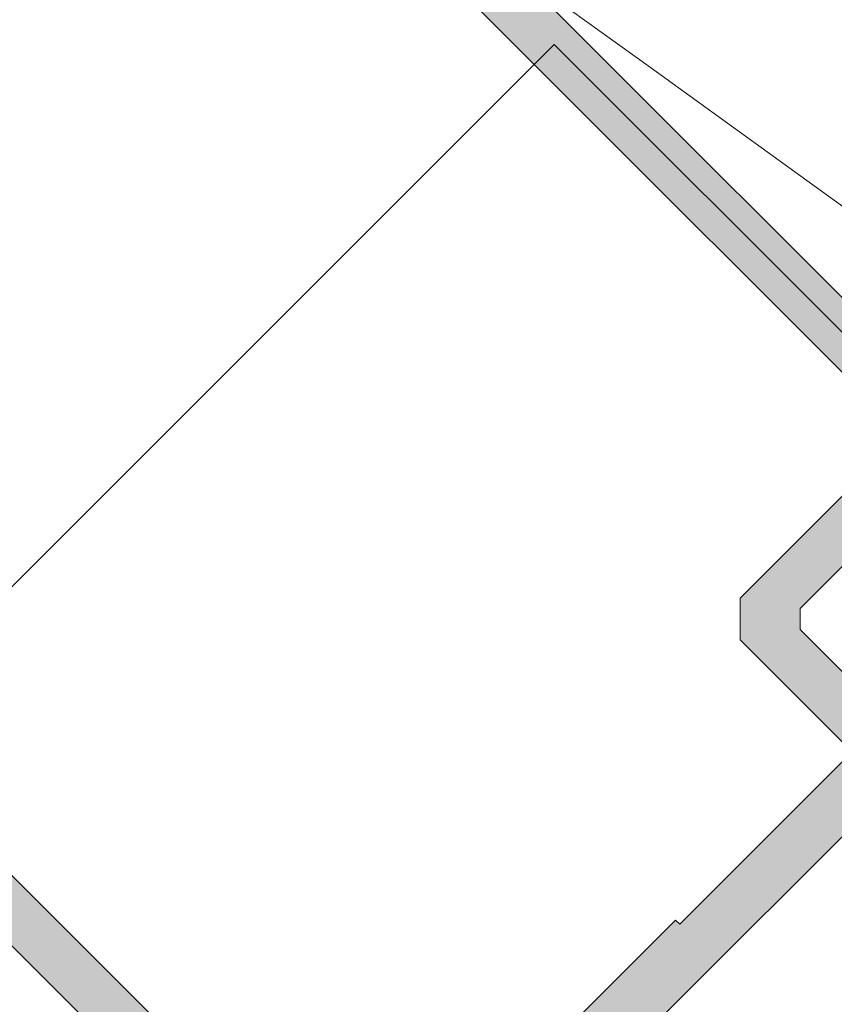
# Model space of a CAD drawing. Header units: metres. Extents: x -115250 to 1551995, y -140807 to 374743.
# Tile 109 of 205: x 114502 to 114530, y 78879 to 78912. Entities that reach past the tile are written whole.
import ezdxf

# ---------------------------------------------------------------- set-up
doc = ezdxf.new("R2010")
doc.units = ezdxf.units.M
doc.header["$LTSCALE"] = 100
doc.linetypes.add('0103aDVOJČERCHOVANÁ', pattern=[6.199999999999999, 3, -1, 0.1, -1, 0.1, -1])
doc.linetypes.add('{ Wide Dash }', pattern=[12, 4, -2, 4, -2])
for name, color, linetype, lineweight in [('010-pomocna', 30, 'Continuous', 15), ('910-dvere', 7, 'Continuous', 15), ('910-tenka', 4, 'Continuous', 15), ('MB-profile', 7, 'Continuous', 9)]:
    doc.layers.add(name, color=color, linetype=linetype, lineweight=lineweight)

# ---------------------------------------------------------------- blocks, each defined once
blk = doc.blocks.new('K518730X')
at = {"layer": 'MB-profile'}
h = blk.add_hatch(color=256, dxfattribs=at)
h.paths.add_polyline_path([(-44, 76.99999999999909), (-44.5, 76.49999999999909), (-44.5, 68.49999999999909), (-45, 67.99999999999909), (-53.5, 67.99999999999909), (-54, 67.49999999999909), (-54, 67.09999999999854), (-53.5, 66.59999999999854), (-50.99999999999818, 66.59999999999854), (-50.99999999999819, 54.19999999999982), (-50.80000000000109, 53.99999999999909), (-51, 53.79999999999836), (-51, 41.15416576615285), (-50.97924229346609, 41.02309080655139), (-50.64202002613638, 39.98509450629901), (-50.78234604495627, 39.62976612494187), (-50.93716841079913, 39.37761331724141), (-50.98962215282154, 37.87715251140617), (-50.57259635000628, 37.59051552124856), (-48.38675626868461, 38.5182525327), (-48.23666840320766, 38.65820121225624), (-48.10000000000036, 38.9264030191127), (-48.10000000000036, 39.02057713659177), (-48.14019237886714, 39.17057713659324), (-48.27424307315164, 39.40275974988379), (-48.36654881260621, 39.39792566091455), (-48.54474689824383, 39.48873048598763), (-49.48644189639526, 40.93893305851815), (-49.19763482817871, 41.39999999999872), (-45.10000000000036, 41.39999999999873), (-44.80000000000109, 41.09999999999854), (-44.80000000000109, 40.7947607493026), (-45.20911553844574, 40.12440380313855), (-45.75577489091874, 39.17756203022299), (-45.60000004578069, 38.89999999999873), (-42.8000000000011, 38.89999999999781), (-42.60000000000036, 39.09999999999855), (-42.60000000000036, 41.19999999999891), (-42.39999999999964, 41.39999999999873), (-14.47364070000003, 41.39999999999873), (-13.62004909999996, 40.92094279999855), (-12.86326070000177, 39.68090579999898), (-12.67904400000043, 39.37905719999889), (-11.82545331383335, 38.89999999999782), (-10.39999995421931, 38.89999999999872), (-10.24422510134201, 39.17756204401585), (-10.79088417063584, 40.12440332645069), (-11.20000000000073, 40.7947607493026), (-11.20000000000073, 41.09999999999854), (-10.89999999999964, 41.39999999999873), (-6.802365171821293, 41.39999999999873), (-6.513558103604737, 40.93893305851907), (-7.455253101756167, 39.48873048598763), (-7.76818754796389, 39.32926773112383), (-7.859807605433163, 39.17057713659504), (-7.899999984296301, 39.0205771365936), (-7.899999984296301, 38.92640298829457), (-7.763331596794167, 38.65820121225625), (-7.61324373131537, 38.51825253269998), (-5.427403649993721, 37.59051552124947), (-5.010377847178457, 37.87715251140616), (-5.062831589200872, 39.37761331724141), (-5.217653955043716, 39.62976612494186), (-5.357979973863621, 39.98509450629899), (-5.02075770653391, 41.0230908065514), (-5, 41.2383635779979), (-5.000000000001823, 55.39999999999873), (0, 55.39999999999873), (-3.552713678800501e-15, 58.59807621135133), (-1.500000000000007, 58.99999999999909), (-2, 58.99999999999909), (-2, 56.99999999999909), (-5, 56.99999999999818), (-5.000000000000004, 65.79999999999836), (-5.199999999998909, 65.99999999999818), (-4.999999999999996, 66.19999999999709), (-5, 74.99999999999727), (-2, 74.99999999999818), (-2, 72.99999999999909), (-1.500000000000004, 72.99999999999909), (0, 73.40192378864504), (0, 76.99999999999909)])
h.paths.add_polyline_path([(-7.100000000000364, 75.199999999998), (-6.600000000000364, 74.699999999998), (-6.600000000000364, 68.199999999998), (-7.100000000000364, 67.699999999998), (-7.600000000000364, 67.699999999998), (-8.100000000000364, 67.199999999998), (-8.100000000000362, 66.29999999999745), (-6.600000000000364, 66.29999999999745), (-6.60000000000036, 43.09999999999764), (-49.19999999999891, 43.09999999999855), (-49.19999999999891, 49.99999999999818), (-49, 49.99999999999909), (-49, 57.99999999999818), (-49.19999999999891, 57.99999999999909), (-49.19999999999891, 66.29999999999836), (-43.80000000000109, 66.29999999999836), (-42.80000000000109, 67.29999999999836), (-42.80000000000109, 74.699999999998), (-42.30000000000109, 75.199999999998)], flags=16)
for points in [[(-42.39999999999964, 41.39999999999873), (-14.47364070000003, 41.39999999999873)], [(0, 76.99999999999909), (-44, 76.99999999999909)], [(-44.5, 76.49999999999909), (-44.5, 68.49999999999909), (-45, 67.99999999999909), (-53.5, 67.99999999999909)], [(-50.99999999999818, 66.59999999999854), (-50.99999999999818, 54.19999999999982)]]:
    blk.add_lwpolyline(points, dxfattribs=at)
blk.add_lwpolyline([(-42.30000000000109, 75.199999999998), (-7.100000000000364, 75.199999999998), (-6.600000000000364, 74.699999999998), (-6.600000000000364, 68.199999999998), (-7.100000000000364, 67.699999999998), (-7.600000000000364, 67.699999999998), (-8.100000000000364, 67.199999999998), (-8.100000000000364, 66.29999999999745), (-6.600000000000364, 66.29999999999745), (-6.600000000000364, 43.09999999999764), (-49.19999999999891, 43.09999999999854), (-49.19999999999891, 49.99999999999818), (-49, 49.99999999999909), (-49, 57.99999999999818), (-49.19999999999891, 57.99999999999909), (-49.19999999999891, 66.29999999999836), (-43.80000000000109, 66.29999999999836), (-42.80000000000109, 67.29999999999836), (-42.80000000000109, 74.699999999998)], close=True, dxfattribs=at)
blk = doc.blocks.new('K718730X')
at = {"layer": 'MB-profile'}
h = blk.add_hatch(color=256, dxfattribs=at)
h.paths.add_polyline_path([(44, 0), (44.5, 0.5), (44.5, 8.5), (45, 9), (53.5, 9), (54, 9.499999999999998), (54, 9.900000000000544), (53.5, 10.40000000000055), (50.99999999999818, 10.40000000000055), (50.99999999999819, 22.79999999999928), (50.80000000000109, 23), (51, 23.20000000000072), (51, 35.8458342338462), (50.97924229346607, 35.97690919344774), (50.64202002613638, 37.01490549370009), (50.78234604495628, 37.37023387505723), (50.93716841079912, 37.62238668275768), (50.98962215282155, 39.12284748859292), (50.57259635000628, 39.40948447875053), (48.38675626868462, 38.48174746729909), (48.23666840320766, 38.34179878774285), (48.10000000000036, 38.07359698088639), (48.10000000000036, 37.97942286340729), (48.14019237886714, 37.8294228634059), (48.27424307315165, 37.59724025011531), (48.3665488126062, 37.60207433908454), (48.54474689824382, 37.51126951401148), (49.48644189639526, 36.06106694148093), (49.19763482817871, 35.60000000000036), (45.10000000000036, 35.60000000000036), (44.80000000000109, 35.90000000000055), (44.80000000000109, 36.1209258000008), (44.84392260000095, 36.2772087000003), (45.2091155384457, 36.87559619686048), (45.75577489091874, 37.82243796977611), (45.60000004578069, 38.10000000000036), (42.80000000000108, 38.10000000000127), (42.60000000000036, 37.90000000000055), (42.60000000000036, 35.80000000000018), (42.39999999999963, 35.60000000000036), (14.47364070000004, 35.60000000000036), (13.62004909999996, 36.07905720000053), (12.86326070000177, 37.31909420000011), (12.67904400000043, 37.62094280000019), (11.82545331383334, 38.10000000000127), (10.39999995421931, 38.10000000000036), (10.24422510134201, 37.82243795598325), (10.79088417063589, 36.87559667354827), (11.15607740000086, 36.27720870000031), (11.20000000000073, 36.1209258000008), (11.20000000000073, 35.90000000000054), (10.89999999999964, 35.60000000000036), (6.802365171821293, 35.60000000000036), (6.513558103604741, 36.06106694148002), (7.455253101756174, 37.51126951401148), (7.633451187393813, 37.60207433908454), (7.725756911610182, 37.59724025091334), (7.859807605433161, 37.82942286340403), (7.899999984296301, 37.97942286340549), (7.899999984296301, 38.07359701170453), (7.763331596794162, 38.34179878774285), (7.613243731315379, 38.48174746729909), (5.427403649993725, 39.40948447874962), (5.010377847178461, 39.12284748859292), (5.062831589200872, 37.62238668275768), (5.217653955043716, 37.37023387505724), (5.357979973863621, 37.0149054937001), (5.02075770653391, 35.97690919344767), (5, 35.76163642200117), (5.000000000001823, 21.60000000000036), (0, 21.60000000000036), (0, 18.40192378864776), (1.5, 18), (2, 18), (2, 20), (5, 20.00000000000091), (4.999999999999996, 11.20000000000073), (5.199999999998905, 11.00000000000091), (5, 10.800000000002), (5, 2.000000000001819), (2, 2.000000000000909), (2, 4), (1.500000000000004, 4), (0, 3.598076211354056), (-3.552713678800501e-15, -5.551115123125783e-17)])
h.paths.add_polyline_path([(7.100000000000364, 1.800000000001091), (6.600000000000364, 2.300000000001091), (6.600000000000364, 8.800000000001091), (7.100000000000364, 9.300000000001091), (7.600000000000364, 9.300000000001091), (8.100000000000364, 9.800000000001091), (8.100000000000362, 10.70000000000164), (6.600000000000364, 10.70000000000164), (6.60000000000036, 33.90000000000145), (49.19999999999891, 33.90000000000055), (49.19999999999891, 27.00000000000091), (49, 27), (49, 19.00000000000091), (49.19999999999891, 19), (49.19999999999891, 10.70000000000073), (43.80000000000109, 10.70000000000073), (42.80000000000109, 9.70000000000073), (42.80000000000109, 2.300000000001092), (42.30000000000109, 1.800000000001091)], flags=16)
for points in [[(42.39999999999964, 35.60000000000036), (14.47364070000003, 35.60000000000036)], [(0, 0), (44, 0)], [(44.5, 0.5), (44.5, 8.5), (45, 9), (53.5, 9)], [(50.99999999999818, 10.40000000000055), (50.99999999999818, 22.79999999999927)]]:
    blk.add_lwpolyline(points, dxfattribs=at)
blk.add_lwpolyline([(42.30000000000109, 1.800000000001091), (7.100000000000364, 1.800000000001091), (6.600000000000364, 2.300000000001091), (6.600000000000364, 8.800000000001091), (7.100000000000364, 9.300000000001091), (7.600000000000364, 9.300000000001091), (8.100000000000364, 9.800000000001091), (8.100000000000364, 10.70000000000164), (6.600000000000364, 10.70000000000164), (6.600000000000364, 33.90000000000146), (49.19999999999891, 33.90000000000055), (49.19999999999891, 27.00000000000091), (49, 27), (49, 19.00000000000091), (49.19999999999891, 19), (49.19999999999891, 10.70000000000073), (43.80000000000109, 10.70000000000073), (42.80000000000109, 9.700000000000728), (42.80000000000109, 2.300000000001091)], close=True, dxfattribs=at)

msp = doc.modelspace()

# ---------------------------------------------------------------- linework, layer by layer
at = {"layer": '010-pomocna', "color": 0, "linetype": '{ Wide Dash }', "flags": 128}
for points in [[(116926.6947612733, 73944.27515027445), (116926.6947612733, 74409.31818544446, 0.4142161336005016), (111276.4844238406, 80059.47892152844), (109626.6749858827, 80059.47892152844)], [(116826.6947612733, 73944.27515027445), (116826.6947612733, 74409.31818544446, 0.4142161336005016), (111276.4853017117, 79959.47892153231), (109626.6749858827, 79959.47892152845)]]:
    msp.add_lwpolyline(points, format="xyb", dxfattribs=at)
at = {"layer": '910-dvere', "color": 0, "linetype": 'Continuous'}
msp.add_lwpolyline([(114520.2200668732, 78911.41744083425), (114467.1756332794, 78858.3730072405), (115725.8374160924, 77599.71122442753), (115778.8818496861, 77652.75565802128)], close=True, dxfattribs=at)
at = {"layer": '910-tenka', "color": 0, "linetype": '0103aDVOJČERCHOVANÁ', "flags": 128}
msp.add_lwpolyline([(117006.2224123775, 74490.31751234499, 0.4103753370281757), (111284.828516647, 80139.54091076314), (109626.6749858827, 80139.47892152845)], format="xyb", dxfattribs=at)

# ---------------------------------------------------------------- block references
at = {"xscale": -1}
for name, p, rotation in [('K518730X', (114448.6922669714, 78875.23258985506), 314.9999999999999), ('K718730X', (114503.1394891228, 78929.67981200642), 134.9999999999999)]:
    msp.add_blockref(name, p, dxfattribs=dict(at, rotation=rotation))

doc.saveas('drawing.dxf')
